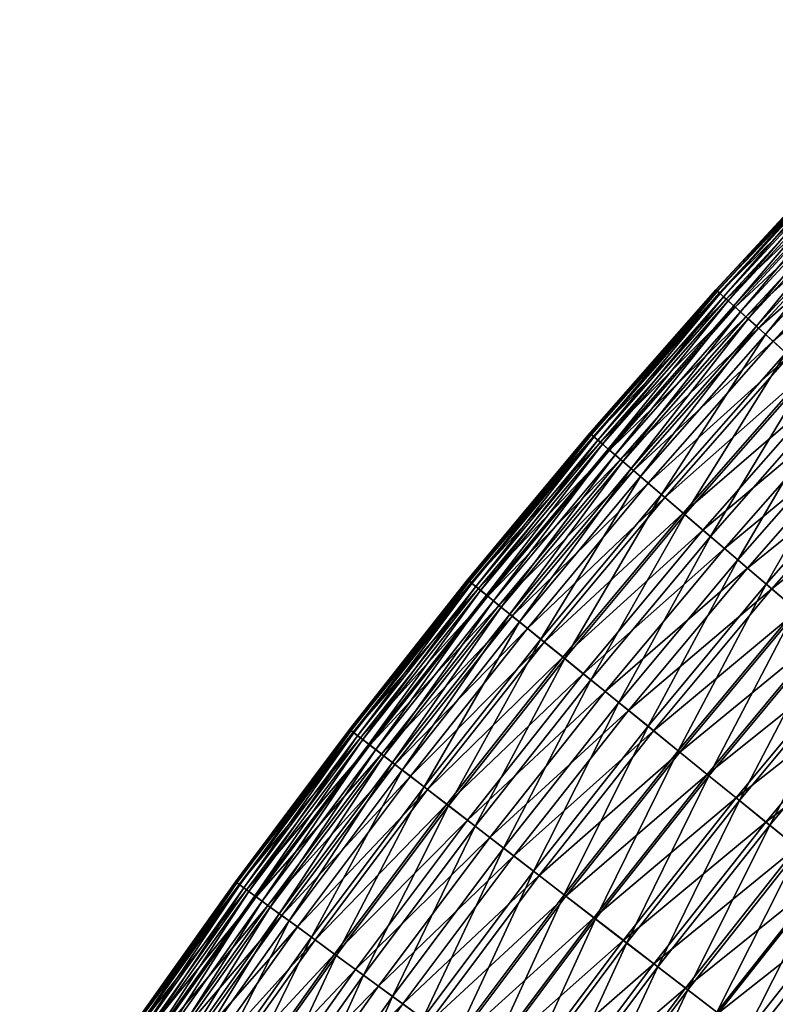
# Model space of a CAD drawing. Header units: millimetres. Extents: x -15866 to -14609, y -408 to 259.
# Tile 256 of 256: x -15775 to -15756, y 152 to 177. Entities that reach past the tile are written whole.
import ezdxf

# ---------------------------------------------------------------- set-up
doc = ezdxf.new("R2010")
doc.units = ezdxf.units.MM
doc.header["$MEASUREMENT"] = 0
doc.layers.add('Predefinito', color=7, linetype='Continuous', true_color=0x000000)

msp = doc.modelspace()

# ---------------------------------------------------------------- meshes
at = {"layer": 'Predefinito'}
mesh = msp.add_polyface(dxfattribs=at)
corners = [(-15753.983, 173.361, 549.549), (-15750.334, 176.575, 548.393), (-15753.715, 173.106, 548.393), (-15754.203, 173.57, 550.753), (-15750.596, 176.837, 549.549), (-15754.372, 173.731, 552.005), (-15750.81, 177.052, 550.753), (-15754.152, 173.523, 555.78), (-15750.874, 177.117, 555.351), (-15754.269, 173.632, 555.351), (-15754.012, 173.388, 556.174), (-15750.762, 177.004, 555.78), (-15753.848, 173.233, 556.535), (-15750.625, 176.865, 556.174), (-15753.662, 173.055, 556.862), (-15750.464, 176.705, 556.535), (-15753.848, 173.233, 556.535), (-15754.415, 167.218, 542.393), (-15750.63, 170.179, 541.54), (-15753.845, 166.705, 541.54), (-15754.949, 167.701, 543.287), (-15751.189, 170.708, 542.393), (-15755.446, 168.146, 544.222), (-15751.711, 171.202, 543.287), (-15754.949, 167.701, 543.287), (-15755.901, 168.555, 545.199), (-15752.638, 172.083, 545.199), (-15752.194, 171.663, 544.222), (-15756.312, 168.93, 546.219), (-15753.04, 172.467, 546.219), (-15756.68, 169.262, 547.283), (-15753.4, 172.806, 547.283), (-15757.004, 169.552, 548.393), (-15757.278, 169.798, 549.549), (-15757.504, 170.001, 550.753), (-15757.678, 170.158, 552.005), (-15757.738, 170.214, 552.659), (-15754.433, 173.786, 552.659), (-15757.765, 170.238, 553.274), (-15754.459, 173.814, 553.274), (-15757.761, 170.236, 553.849), (-15754.455, 173.809, 553.849), (-15757.728, 170.204, 554.387), (-15754.421, 173.776, 554.387), (-15757.663, 170.146, 554.887), (-15754.358, 173.718, 554.887), (-15757.57, 170.063, 555.351), (-15757.452, 169.957, 555.78), (-15757.309, 169.826, 556.174), (-15757.14, 169.675, 556.535), (-15756.949, 169.502, 556.862), (-15753.848, 173.233, 556.535), (-15756.737, 169.311, 557.157), (-15753.456, 172.86, 557.157), (-15756.504, 169.103, 557.422), (-15753.229, 172.645, 557.422), (-15755.986, 168.636, 557.86), (-15752.723, 172.163, 557.86), (-15755.402, 168.109, 558.183), (-15752.152, 171.622, 558.183), (-15754.766, 167.534, 558.398), (-15754.085, 166.921, 558.511), (-15751.531, 171.031, 558.398), (-15753.373, 166.278, 558.531), (-15750.866, 170.401, 558.511)]
mesh.append_faces([[corners[k] for k in face] for face in [(0, 1, 2, 2), (3, 4, 0, 0), (5, 6, 3, 3), (7, 8, 9, 9), (10, 11, 7, 7), (12, 13, 10, 10), (14, 15, 16, 16), (17, 18, 19, 19), (20, 21, 17, 17), (22, 23, 24, 24), (25, 26, 27, 27), (25, 27, 22, 22), (28, 29, 26, 26), (28, 26, 25, 25), (30, 31, 29, 29), (30, 29, 28, 28), (32, 2, 31, 31), (32, 31, 30, 30), (33, 0, 2, 2), (34, 3, 0, 0), (35, 5, 3, 3), (36, 37, 5, 5), (38, 39, 37, 37), (40, 41, 39, 39), (42, 43, 41, 41), (44, 45, 43, 43), (46, 9, 45, 45), (47, 7, 9, 9), (48, 10, 7, 7), (49, 12, 10, 10), (50, 14, 51, 51), (52, 53, 14, 14), (54, 55, 53, 53), (54, 53, 52, 52), (56, 57, 55, 55), (56, 55, 54, 54), (58, 59, 57, 57), (58, 57, 56, 56), (60, 59, 58, 58), (61, 62, 60, 60), (63, 64, 61, 61)]])
mesh = msp.add_polyface(dxfattribs=at)
corners = [(-15757.278, 169.798, 549.549), (-15753.715, 173.106, 548.393), (-15757.004, 169.552, 548.393), (-15757.504, 170.001, 550.753), (-15753.983, 173.361, 549.549), (-15757.678, 170.158, 552.005), (-15754.203, 173.57, 550.753), (-15757.738, 170.214, 552.659), (-15754.372, 173.731, 552.005), (-15757.765, 170.238, 553.274), (-15754.433, 173.786, 552.659), (-15757.761, 170.236, 553.849), (-15754.459, 173.814, 553.274), (-15757.728, 170.204, 554.387), (-15754.455, 173.809, 553.849), (-15757.663, 170.146, 554.887), (-15754.421, 173.776, 554.387), (-15757.57, 170.063, 555.351), (-15754.358, 173.718, 554.887), (-15757.452, 169.957, 555.78), (-15754.269, 173.632, 555.351), (-15757.309, 169.826, 556.174), (-15754.152, 173.523, 555.78), (-15757.14, 169.675, 556.535), (-15754.012, 173.388, 556.174), (-15756.949, 169.502, 556.862), (-15753.848, 173.233, 556.535), (-15757.14, 169.675, 556.535), (-15756.737, 169.311, 557.157), (-15753.662, 173.055, 556.862), (-15759.068, 164.95, 545.199), (-15755.901, 168.555, 545.199), (-15755.446, 168.146, 544.222), (-15759.49, 165.311, 546.219), (-15756.312, 168.93, 546.219), (-15759.867, 165.633, 547.283), (-15756.68, 169.262, 547.283), (-15760.197, 165.915, 548.393), (-15760.477, 166.157, 549.549), (-15760.707, 166.356, 550.753), (-15760.886, 166.506, 552.005), (-15760.949, 166.559, 552.659), (-15760.977, 166.584, 553.274), (-15760.973, 166.58, 553.849), (-15760.938, 166.55, 554.387), (-15760.871, 166.494, 554.887), (-15760.778, 166.411, 555.351), (-15760.655, 166.309, 555.78), (-15760.51, 166.183, 556.174), (-15760.337, 166.036, 556.535), (-15760.142, 165.869, 556.862), (-15757.14, 169.675, 556.535), (-15759.924, 165.684, 557.157), (-15759.687, 165.481, 557.422), (-15756.504, 169.103, 557.422), (-15759.156, 165.026, 557.86), (-15755.986, 168.636, 557.86), (-15758.559, 164.516, 558.183), (-15755.402, 168.109, 558.183)]
mesh.append_faces([[corners[k] for k in face] for face in [(0, 1, 2, 2), (3, 4, 0, 0), (5, 6, 3, 3), (7, 8, 5, 5), (9, 10, 7, 7), (11, 12, 9, 9), (13, 14, 11, 11), (15, 16, 13, 13), (17, 18, 15, 15), (19, 20, 17, 17), (21, 22, 19, 19), (23, 24, 21, 21), (25, 26, 27, 27), (28, 29, 25, 25), (30, 31, 32, 32), (33, 34, 31, 31), (35, 36, 34, 34), (37, 2, 36, 36), (38, 0, 2, 2), (39, 3, 0, 0), (40, 5, 3, 3), (41, 7, 5, 5), (41, 5, 40, 40), (42, 9, 7, 7), (42, 7, 41, 41), (43, 11, 9, 9), (43, 9, 42, 42), (44, 13, 11, 11), (44, 11, 43, 43), (45, 15, 13, 13), (45, 13, 44, 44), (46, 17, 15, 15), (46, 15, 45, 45), (47, 19, 17, 17), (48, 21, 19, 19), (49, 23, 21, 21), (50, 25, 51, 51), (52, 28, 25, 25), (53, 54, 28, 28), (55, 56, 54, 54), (57, 58, 56, 56)]])
mesh = msp.add_polyface(dxfattribs=at)
corners = [(-15760.477, 166.157, 549.549), (-15757.004, 169.552, 548.393), (-15760.197, 165.915, 548.393), (-15760.707, 166.356, 550.753), (-15757.278, 169.798, 549.549), (-15760.886, 166.506, 552.005), (-15757.504, 170.001, 550.753), (-15760.655, 166.309, 555.78), (-15757.57, 170.063, 555.351), (-15760.778, 166.411, 555.351), (-15760.51, 166.183, 556.174), (-15757.452, 169.957, 555.78), (-15760.337, 166.036, 556.535), (-15757.309, 169.826, 556.174), (-15760.142, 165.869, 556.862), (-15757.14, 169.675, 556.535), (-15760.337, 166.036, 556.535), (-15759.924, 165.684, 557.157), (-15756.949, 169.502, 556.862), (-15762.139, 161.267, 545.199), (-15759.068, 164.95, 545.199), (-15758.602, 164.553, 544.222), (-15762.57, 161.615, 546.219), (-15759.49, 165.311, 546.219), (-15762.955, 161.929, 547.283), (-15759.867, 165.633, 547.283), (-15763.293, 162.202, 548.393), (-15763.58, 162.435, 549.549), (-15763.816, 162.628, 550.753), (-15763.997, 162.774, 552.005), (-15764.062, 162.827, 552.659), (-15760.949, 166.559, 552.659), (-15764.09, 162.849, 553.274), (-15760.977, 166.584, 553.274), (-15764.084, 162.847, 553.849), (-15760.973, 166.58, 553.849), (-15764.047, 162.817, 554.387), (-15760.938, 166.55, 554.387), (-15763.982, 162.762, 554.887), (-15760.871, 166.494, 554.887), (-15763.885, 162.685, 555.351), (-15763.761, 162.583, 555.78), (-15763.611, 162.463, 556.174), (-15763.435, 162.318, 556.535), (-15763.236, 162.154, 556.862), (-15760.337, 166.036, 556.535), (-15760.337, 166.036, 556.535), (-15763.435, 162.318, 556.535), (-15763.014, 161.978, 557.157), (-15762.771, 161.78, 557.422), (-15759.687, 165.481, 557.422), (-15762.229, 161.339, 557.86), (-15759.156, 165.026, 557.86), (-15761.619, 160.845, 558.183), (-15758.559, 164.516, 558.183)]
mesh.append_faces([[corners[k] for k in face] for face in [(0, 1, 2, 2), (3, 4, 0, 0), (5, 6, 3, 3), (7, 8, 9, 9), (10, 11, 7, 7), (12, 13, 10, 10), (14, 15, 16, 16), (17, 18, 14, 14), (19, 20, 21, 21), (22, 23, 20, 20), (24, 25, 23, 23), (26, 2, 25, 25), (27, 0, 2, 2), (28, 3, 0, 0), (28, 0, 27, 27), (29, 5, 3, 3), (29, 3, 28, 28), (30, 31, 5, 5), (30, 5, 29, 29), (32, 33, 31, 31), (32, 31, 30, 30), (34, 35, 33, 33), (34, 33, 32, 32), (36, 37, 35, 35), (36, 35, 34, 34), (38, 39, 37, 37), (38, 37, 36, 36), (40, 9, 39, 39), (40, 39, 38, 38), (41, 7, 9, 9), (41, 9, 40, 40), (42, 10, 7, 7), (42, 7, 41, 41), (43, 12, 10, 10), (43, 10, 42, 42), (44, 14, 45, 45), (44, 46, 47, 47), (48, 17, 14, 14), (49, 50, 17, 17), (51, 52, 50, 50), (53, 54, 52, 52)]])
mesh = msp.add_polyface(dxfattribs=at)
corners = [(-15753.845, 166.705, 541.54), (-15750.04, 169.617, 540.725), (-15753.238, 166.158, 540.725), (-15752.638, 165.616, 558.462), (-15750.17, 169.74, 558.531), (-15753.373, 166.278, 558.531), (-15755.006, 161.474, 539.208), (-15751.929, 164.976, 539.208), (-15751.227, 164.346, 538.503), (-15754.288, 160.86, 538.503), (-15755.69, 162.061, 539.948), (-15752.599, 165.582, 539.948), (-15756.345, 162.62, 540.725), (-15756.966, 163.15, 541.54), (-15757.55, 163.651, 542.393), (-15754.415, 167.218, 542.393), (-15758.097, 164.118, 543.287), (-15754.949, 167.701, 543.287), (-15758.602, 164.553, 544.222), (-15755.446, 168.146, 544.222), (-15754.949, 167.701, 543.287), (-15754.949, 167.701, 543.287), (-15758.097, 164.118, 543.287), (-15759.068, 164.95, 545.199), (-15759.49, 165.311, 546.219), (-15755.901, 168.555, 545.199), (-15759.867, 165.633, 547.283), (-15756.312, 168.93, 546.219), (-15760.197, 165.915, 548.393), (-15756.68, 169.262, 547.283), (-15759.687, 165.481, 557.422), (-15756.737, 169.311, 557.157), (-15759.924, 165.684, 557.157), (-15759.156, 165.026, 557.86), (-15756.504, 169.103, 557.422), (-15758.559, 164.516, 558.183), (-15755.986, 168.636, 557.86), (-15757.908, 163.958, 558.398), (-15754.766, 167.534, 558.398), (-15755.402, 168.109, 558.183), (-15757.212, 163.361, 558.511), (-15754.085, 166.921, 558.511), (-15756.484, 162.738, 558.531), (-15755.73, 162.095, 558.462), (-15754.969, 161.441, 558.312), (-15751.891, 164.944, 558.312), (-15754.204, 160.788, 558.087), (-15759.992, 159.523, 541.54), (-15760.588, 160.006, 542.393), (-15761.145, 160.46, 543.287), (-15761.664, 160.879, 544.222), (-15758.097, 164.118, 543.287), (-15760.952, 160.304, 558.398), (-15760.242, 159.728, 558.511), (-15759.496, 159.122, 558.531)]
mesh.append_faces([[corners[k] for k in face] for face in [(0, 1, 2, 2), (3, 4, 5, 5), (6, 7, 8, 8), (6, 8, 9, 9), (10, 11, 7, 7), (10, 7, 6, 6), (12, 2, 11, 11), (12, 11, 10, 10), (13, 0, 2, 2), (13, 2, 12, 12), (14, 15, 0, 0), (14, 0, 13, 13), (16, 17, 15, 15), (16, 15, 14, 14), (18, 19, 20, 20), (18, 21, 22, 22), (23, 19, 18, 18), (24, 25, 23, 23), (26, 27, 24, 24), (28, 29, 26, 26), (30, 31, 32, 32), (33, 34, 30, 30), (35, 36, 33, 33), (37, 38, 39, 39), (37, 39, 35, 35), (40, 41, 38, 38), (40, 38, 37, 37), (42, 5, 41, 41), (42, 41, 40, 40), (43, 3, 5, 5), (43, 5, 42, 42), (44, 45, 3, 3), (44, 3, 43, 43), (46, 45, 44, 44), (47, 13, 12, 12), (48, 14, 13, 13), (49, 16, 14, 14), (50, 18, 51, 51), (52, 37, 35, 35), (53, 40, 37, 37), (54, 42, 40, 40)]])
mesh = msp.add_polyface(dxfattribs=at)
corners = [(-15760.588, 160.006, 542.393), (-15756.966, 163.15, 541.54), (-15759.992, 159.523, 541.54), (-15761.145, 160.46, 543.287), (-15757.55, 163.651, 542.393), (-15761.664, 160.879, 544.222), (-15758.097, 164.118, 543.287), (-15761.145, 160.46, 543.287), (-15762.139, 161.267, 545.199), (-15758.602, 164.553, 544.222), (-15762.57, 161.615, 546.219), (-15759.068, 164.95, 545.199), (-15762.955, 161.929, 547.283), (-15759.49, 165.311, 546.219), (-15763.293, 162.202, 548.393), (-15759.867, 165.633, 547.283), (-15763.58, 162.435, 549.549), (-15760.197, 165.915, 548.393), (-15763.014, 161.978, 557.157), (-15760.142, 165.869, 556.862), (-15763.236, 162.154, 556.862), (-15762.771, 161.78, 557.422), (-15759.924, 165.684, 557.157), (-15762.229, 161.339, 557.86), (-15759.687, 165.481, 557.422), (-15761.619, 160.845, 558.183), (-15759.156, 165.026, 557.86), (-15760.952, 160.304, 558.398), (-15758.559, 164.516, 558.183), (-15760.242, 159.728, 558.511), (-15757.908, 163.958, 558.398), (-15759.496, 159.122, 558.531), (-15757.212, 163.361, 558.511), (-15765.11, 157.509, 545.199), (-15765.55, 157.85, 546.219), (-15765.942, 158.152, 547.283), (-15766.286, 158.415, 548.393), (-15766.58, 158.641, 549.549), (-15766.819, 158.826, 550.753), (-15763.816, 162.628, 550.753), (-15767.004, 158.969, 552.005), (-15763.997, 162.774, 552.005), (-15767.07, 159.019, 552.659), (-15764.062, 162.827, 552.659), (-15767.1, 159.042, 553.274), (-15764.09, 162.849, 553.274), (-15767.095, 159.039, 553.849), (-15764.084, 162.847, 553.849), (-15767.059, 159.011, 554.387), (-15764.047, 162.817, 554.387), (-15766.991, 158.957, 554.887), (-15763.982, 162.762, 554.887), (-15766.893, 158.882, 555.351), (-15763.885, 162.685, 555.351), (-15766.764, 158.785, 555.78), (-15763.761, 162.583, 555.78), (-15766.611, 158.666, 556.174), (-15763.611, 162.463, 556.174), (-15766.432, 158.527, 556.535), (-15763.435, 162.318, 556.535), (-15766.229, 158.37, 556.862), (-15763.236, 162.154, 556.862), (-15763.435, 162.318, 556.535), (-15766.003, 158.198, 557.157), (-15765.756, 158.007, 557.422), (-15765.201, 157.581, 557.86), (-15764.58, 157.1, 558.183)]
mesh.append_faces([[corners[k] for k in face] for face in [(0, 1, 2, 2), (3, 4, 0, 0), (5, 6, 7, 7), (8, 9, 5, 5), (10, 11, 8, 8), (12, 13, 10, 10), (14, 15, 12, 12), (16, 17, 14, 14), (18, 19, 20, 20), (21, 22, 18, 18), (23, 24, 21, 21), (25, 26, 23, 23), (27, 28, 25, 25), (29, 30, 27, 27), (31, 32, 29, 29), (33, 8, 5, 5), (34, 10, 8, 8), (35, 12, 10, 10), (36, 14, 12, 12), (37, 16, 14, 14), (38, 39, 16, 16), (40, 41, 39, 39), (42, 43, 41, 41), (42, 41, 40, 40), (44, 45, 43, 43), (44, 43, 42, 42), (46, 47, 45, 45), (46, 45, 44, 44), (48, 49, 47, 47), (48, 47, 46, 46), (50, 51, 49, 49), (50, 49, 48, 48), (52, 53, 51, 51), (54, 55, 53, 53), (56, 57, 55, 55), (58, 59, 57, 57), (60, 61, 62, 62), (63, 18, 20, 20), (64, 21, 18, 18), (65, 23, 21, 21), (66, 25, 23, 23)]])
mesh = msp.add_polyface(dxfattribs=at)
corners = [(-15754.288, 160.86, 538.503), (-15750.499, 163.688, 537.833), (-15753.542, 160.223, 537.833), (-15753.45, 160.142, 557.795), (-15751.144, 164.27, 558.087), (-15754.204, 160.788, 558.087), (-15752.716, 159.515, 557.442), (-15750.407, 163.605, 557.795), (-15754.89, 155.383, 536.592), (-15751.975, 158.881, 536.592), (-15751.155, 158.179, 536.02), (-15754.053, 154.703, 536.02), (-15755.704, 156.044, 537.197), (-15752.771, 159.563, 537.197), (-15756.493, 156.683, 537.833), (-15757.254, 157.301, 538.503), (-15757.987, 157.895, 539.208), (-15755.006, 161.474, 539.208), (-15758.688, 158.465, 539.948), (-15755.69, 162.061, 539.948), (-15759.357, 159.008, 540.725), (-15756.345, 162.62, 540.725), (-15759.992, 159.523, 541.54), (-15758.729, 158.498, 558.462), (-15755.73, 162.095, 558.462), (-15756.484, 162.738, 558.531), (-15759.496, 159.122, 558.531), (-15757.949, 157.864, 558.312), (-15754.969, 161.441, 558.312), (-15757.168, 157.232, 558.087), (-15756.398, 156.604, 557.795), (-15755.649, 155.997, 557.442), (-15754.925, 155.409, 557.035), (-15752.007, 158.909, 557.035), (-15754.21, 154.829, 556.58), (-15751.307, 158.311, 556.58), (-15752.706, 153.609, 555.553), (-15759.348, 153.074, 537.833), (-15760.127, 153.671, 538.503), (-15760.873, 154.248, 539.208), (-15761.588, 154.798, 539.948), (-15760.833, 154.217, 558.312), (-15760.036, 153.604, 558.087), (-15759.25, 152.998, 557.795), (-15758.484, 152.41, 557.442)]
mesh.append_faces([[corners[k] for k in face] for face in [(0, 1, 2, 2), (3, 4, 5, 5), (6, 7, 3, 3), (8, 9, 10, 10), (8, 10, 11, 11), (12, 13, 9, 9), (12, 9, 8, 8), (14, 2, 13, 13), (14, 13, 12, 12), (15, 0, 2, 2), (15, 2, 14, 14), (16, 17, 0, 0), (16, 0, 15, 15), (18, 19, 17, 17), (18, 17, 16, 16), (20, 21, 19, 19), (20, 19, 18, 18), (22, 21, 20, 20), (23, 24, 25, 25), (23, 25, 26, 26), (27, 28, 24, 24), (27, 24, 23, 23), (29, 5, 28, 28), (29, 28, 27, 27), (30, 3, 5, 5), (30, 5, 29, 29), (31, 6, 3, 3), (31, 3, 30, 30), (32, 33, 6, 6), (32, 6, 31, 31), (34, 35, 33, 33), (34, 33, 32, 32), (36, 35, 34, 34), (37, 14, 12, 12), (38, 15, 14, 14), (39, 16, 15, 15), (40, 18, 16, 16), (41, 27, 23, 23), (42, 29, 27, 27), (43, 30, 29, 29), (44, 31, 30, 30)]])
mesh = msp.add_polyface(dxfattribs=at)
corners = [(-15767.004, 158.969, 552.005), (-15763.816, 162.628, 550.753), (-15766.819, 158.826, 550.753), (-15766.893, 158.882, 555.351), (-15763.982, 162.762, 554.887), (-15766.991, 158.957, 554.887), (-15766.764, 158.785, 555.78), (-15763.885, 162.685, 555.351), (-15768.425, 154.012, 546.219), (-15765.55, 157.85, 546.219), (-15765.11, 157.509, 545.199), (-15768.826, 154.303, 547.283), (-15765.942, 158.152, 547.283), (-15769.177, 154.56, 548.393), (-15766.286, 158.415, 548.393), (-15769.476, 154.777, 549.549), (-15766.58, 158.641, 549.549), (-15769.723, 154.955, 550.753), (-15769.91, 155.094, 552.005), (-15769.977, 155.143, 552.659), (-15767.07, 159.019, 552.659), (-15770.007, 155.165, 553.274), (-15767.1, 159.042, 553.274), (-15770.002, 155.161, 553.849), (-15767.095, 159.039, 553.849), (-15769.965, 155.133, 554.387), (-15767.059, 159.011, 554.387), (-15769.894, 155.082, 554.887), (-15769.794, 155.01, 555.351), (-15769.665, 154.915, 555.78), (-15769.509, 154.801, 556.174), (-15766.611, 158.666, 556.174), (-15769.326, 154.667, 556.535), (-15766.432, 158.527, 556.535), (-15769.119, 154.516, 556.862), (-15766.229, 158.37, 556.862), (-15768.889, 154.348, 557.157), (-15766.003, 158.198, 557.157), (-15766.229, 158.37, 556.862), (-15766.229, 158.37, 556.862), (-15769.119, 154.516, 556.862), (-15768.635, 154.165, 557.422), (-15765.756, 158.007, 557.422), (-15768.071, 153.752, 557.86), (-15765.201, 157.581, 557.86)]
mesh.append_faces([[corners[k] for k in face] for face in [(0, 1, 2, 2), (3, 4, 5, 5), (6, 7, 3, 3), (8, 9, 10, 10), (11, 12, 9, 9), (11, 9, 8, 8), (13, 14, 12, 12), (13, 12, 11, 11), (15, 16, 14, 14), (15, 14, 13, 13), (17, 2, 16, 16), (17, 16, 15, 15), (18, 0, 2, 2), (18, 2, 17, 17), (19, 20, 0, 0), (19, 0, 18, 18), (21, 22, 20, 20), (21, 20, 19, 19), (23, 24, 22, 22), (23, 22, 21, 21), (25, 26, 24, 24), (25, 24, 23, 23), (27, 5, 26, 26), (27, 26, 25, 25), (28, 3, 5, 5), (28, 5, 27, 27), (29, 6, 3, 3), (29, 3, 28, 28), (30, 31, 6, 6), (30, 6, 29, 29), (32, 33, 31, 31), (32, 31, 30, 30), (34, 35, 33, 33), (34, 33, 32, 32), (36, 37, 38, 38), (36, 39, 40, 40), (41, 42, 37, 37), (41, 37, 36, 36), (43, 44, 42, 42), (43, 42, 41, 41)]])
mesh = msp.add_polyface(dxfattribs=at)
corners = [(-15761.588, 154.798, 539.948), (-15757.987, 157.895, 539.208), (-15760.873, 154.248, 539.208), (-15762.27, 155.324, 540.725), (-15759.357, 159.008, 540.725), (-15758.688, 158.465, 539.948), (-15762.918, 155.821, 541.54), (-15759.992, 159.523, 541.54), (-15763.525, 156.291, 542.393), (-15760.588, 160.006, 542.393), (-15764.096, 156.729, 543.287), (-15761.145, 160.46, 543.287), (-15764.623, 157.136, 544.222), (-15761.664, 160.879, 544.222), (-15761.145, 160.46, 543.287), (-15761.145, 160.46, 543.287), (-15764.096, 156.729, 543.287), (-15765.11, 157.509, 545.199), (-15765.55, 157.85, 546.219), (-15762.139, 161.267, 545.199), (-15765.942, 158.152, 547.283), (-15762.57, 161.615, 546.219), (-15766.286, 158.415, 548.393), (-15762.955, 161.929, 547.283), (-15766.58, 158.641, 549.549), (-15763.293, 162.202, 548.393), (-15766.819, 158.826, 550.753), (-15763.58, 162.435, 549.549), (-15766.611, 158.666, 556.174), (-15763.761, 162.583, 555.78), (-15766.764, 158.785, 555.78), (-15766.432, 158.527, 556.535), (-15763.611, 162.463, 556.174), (-15766.229, 158.37, 556.862), (-15763.435, 162.318, 556.535), (-15766.003, 158.198, 557.157), (-15763.236, 162.154, 556.862), (-15766.229, 158.37, 556.862), (-15765.756, 158.007, 557.422), (-15763.014, 161.978, 557.157), (-15765.201, 157.581, 557.86), (-15762.771, 161.78, 557.422), (-15764.58, 157.1, 558.183), (-15762.229, 161.339, 557.86), (-15763.899, 156.579, 558.398), (-15760.952, 160.304, 558.398), (-15761.619, 160.845, 558.183), (-15763.174, 156.019, 558.511), (-15760.242, 159.728, 558.511), (-15762.414, 155.433, 558.531), (-15759.496, 159.122, 558.531), (-15761.63, 154.831, 558.462), (-15758.729, 158.498, 558.462), (-15760.833, 154.217, 558.312), (-15760.036, 153.604, 558.087), (-15757.949, 157.864, 558.312), (-15766.363, 152.506, 542.393), (-15766.943, 152.93, 543.287), (-15767.483, 153.321, 544.222), (-15764.096, 156.729, 543.287), (-15767.978, 153.684, 545.199), (-15767.436, 153.288, 558.183), (-15766.743, 152.784, 558.398), (-15766.005, 152.243, 558.511)]
mesh.append_faces([[corners[k] for k in face] for face in [(0, 1, 2, 2), (3, 4, 5, 5), (3, 5, 0, 0), (6, 7, 4, 4), (6, 4, 3, 3), (8, 9, 7, 7), (8, 7, 6, 6), (10, 11, 9, 9), (10, 9, 8, 8), (12, 13, 14, 14), (12, 15, 16, 16), (17, 13, 12, 12), (18, 19, 17, 17), (20, 21, 18, 18), (22, 23, 20, 20), (24, 25, 22, 22), (26, 27, 24, 24), (28, 29, 30, 30), (31, 32, 28, 28), (33, 34, 31, 31), (35, 36, 37, 37), (38, 39, 35, 35), (40, 41, 38, 38), (42, 43, 40, 40), (44, 45, 46, 46), (44, 46, 42, 42), (47, 48, 45, 45), (47, 45, 44, 44), (49, 50, 48, 48), (49, 48, 47, 47), (51, 52, 50, 50), (51, 50, 49, 49), (53, 52, 51, 51), (54, 55, 53, 53), (56, 8, 6, 6), (57, 10, 8, 8), (58, 12, 59, 59), (60, 17, 12, 12), (61, 42, 40, 40), (62, 44, 42, 42), (63, 47, 44, 44)]])
mesh = msp.add_polyface(dxfattribs=at)
corners = [(-15762.897, 149.976, 538.503), (-15759.348, 153.074, 537.833), (-15762.104, 149.397, 537.833), (-15763.657, 150.533, 539.208), (-15760.127, 153.671, 538.503), (-15764.388, 151.064, 539.948), (-15761.588, 154.798, 539.948), (-15760.873, 154.248, 539.208), (-15765.083, 151.571, 540.725), (-15762.27, 155.324, 540.725), (-15765.742, 152.052, 541.54), (-15762.918, 155.821, 541.54), (-15766.363, 152.506, 542.393), (-15766.943, 152.93, 543.287), (-15763.525, 156.291, 542.393), (-15767.483, 153.321, 544.222), (-15764.096, 156.729, 543.287), (-15766.943, 152.93, 543.287), (-15767.978, 153.684, 545.199), (-15764.623, 157.136, 544.222), (-15768.425, 154.012, 546.219), (-15765.11, 157.509, 545.199), (-15767.436, 153.288, 558.183), (-15765.201, 157.581, 557.86), (-15768.071, 153.752, 557.86), (-15766.743, 152.784, 558.398), (-15764.58, 157.1, 558.183), (-15766.005, 152.243, 558.511), (-15763.899, 156.579, 558.398), (-15765.229, 151.678, 558.531), (-15762.414, 155.433, 558.531), (-15763.174, 156.019, 558.511), (-15764.431, 151.095, 558.462), (-15761.63, 154.831, 558.462), (-15763.619, 150.502, 558.312), (-15760.833, 154.217, 558.312), (-15762.805, 149.91, 558.087), (-15762.003, 149.324, 557.795), (-15760.036, 153.604, 558.087), (-15765.566, 146.216, 538.503), (-15766.341, 146.753, 539.208), (-15767.084, 147.267, 539.948), (-15767.792, 147.756, 540.725), (-15768.463, 148.22, 541.54), (-15769.097, 148.657, 542.393), (-15769.688, 149.065, 543.287), (-15766.943, 152.93, 543.287), (-15766.363, 152.506, 542.393), (-15770.236, 149.446, 544.222), (-15766.943, 152.93, 543.287), (-15769.484, 148.924, 558.398), (-15768.731, 148.405, 558.511), (-15767.941, 147.859, 558.531), (-15767.127, 147.297, 558.462), (-15766.302, 146.725, 558.312), (-15765.472, 146.153, 558.087)]
mesh.append_faces([[corners[k] for k in face] for face in [(0, 1, 2, 2), (3, 4, 0, 0), (5, 6, 7, 7), (5, 7, 3, 3), (8, 9, 6, 6), (8, 6, 5, 5), (10, 11, 9, 9), (10, 9, 8, 8), (12, 11, 10, 10), (13, 14, 12, 12), (15, 16, 17, 17), (18, 19, 15, 15), (20, 21, 18, 18), (22, 23, 24, 24), (25, 26, 22, 22), (27, 28, 25, 25), (29, 30, 31, 31), (29, 31, 27, 27), (32, 33, 30, 30), (32, 30, 29, 29), (34, 35, 33, 33), (34, 33, 32, 32), (36, 35, 34, 34), (37, 38, 36, 36), (39, 0, 2, 2), (40, 3, 0, 0), (41, 5, 3, 3), (42, 8, 5, 5), (43, 10, 8, 8), (43, 8, 42, 42), (44, 12, 10, 10), (44, 10, 43, 43), (45, 46, 47, 47), (48, 15, 49, 49), (50, 25, 22, 22), (51, 27, 25, 25), (52, 29, 27, 27), (52, 27, 51, 51), (53, 32, 29, 29), (54, 34, 32, 32), (55, 36, 34, 34)]])
mesh = msp.add_polyface(dxfattribs=at)
corners = [(-15754.053, 154.703, 536.02), (-15749.452, 156.723, 534.963), (-15752.313, 153.289, 534.963), (-15750.946, 152.18, 554.414), (-15749.835, 157.051, 555.553), (-15752.706, 153.609, 555.553), (-15755.082, 149.79, 534.963), (-15750.504, 151.821, 534.019), (-15753.234, 148.366, 534.019), (-15756.858, 151.157, 536.02), (-15757.712, 151.813, 536.592), (-15754.89, 155.383, 536.592), (-15758.542, 152.455, 537.197), (-15755.704, 156.044, 537.197), (-15759.348, 153.074, 537.833), (-15760.127, 153.671, 538.503), (-15756.493, 156.683, 537.833), (-15760.873, 154.248, 539.208), (-15757.254, 157.301, 538.503), (-15759.25, 152.998, 557.795), (-15757.168, 157.232, 558.087), (-15760.036, 153.604, 558.087), (-15758.484, 152.41, 557.442), (-15756.398, 156.604, 557.795), (-15757.746, 151.841, 557.035), (-15754.925, 155.409, 557.035), (-15755.649, 155.997, 557.442), (-15757.016, 151.279, 556.58), (-15754.21, 154.829, 556.58), (-15755.482, 150.098, 555.553), (-15753.686, 148.716, 554.414), (-15752.628, 147.901, 553.82), (-15749.91, 151.339, 553.82), (-15759.564, 147.544, 536.02), (-15760.435, 148.18, 536.592), (-15761.283, 148.801, 537.197), (-15762.104, 149.397, 537.833), (-15762.897, 149.976, 538.503), (-15763.657, 150.533, 539.208), (-15762.805, 149.91, 558.087), (-15760.833, 154.217, 558.312), (-15762.003, 149.324, 557.795), (-15761.224, 148.754, 557.442), (-15760.47, 148.206, 557.035), (-15759.727, 147.662, 556.58), (-15758.164, 146.523, 555.553)]
mesh.append_faces([[corners[k] for k in face] for face in [(0, 1, 2, 2), (3, 4, 5, 5), (6, 2, 7, 7), (6, 7, 8, 8), (9, 0, 2, 2), (9, 2, 6, 6), (10, 11, 0, 0), (10, 0, 9, 9), (12, 13, 11, 11), (12, 11, 10, 10), (14, 13, 12, 12), (15, 16, 14, 14), (17, 18, 15, 15), (19, 20, 21, 21), (22, 23, 19, 19), (24, 25, 26, 26), (24, 26, 22, 22), (27, 28, 25, 25), (27, 25, 24, 24), (29, 5, 28, 28), (29, 28, 27, 27), (30, 3, 5, 5), (30, 5, 29, 29), (31, 32, 3, 3), (31, 3, 30, 30), (33, 9, 6, 6), (34, 10, 9, 9), (35, 12, 10, 10), (35, 10, 34, 34), (36, 14, 12, 12), (36, 12, 35, 35), (37, 15, 14, 14), (38, 17, 15, 15), (39, 21, 40, 40), (41, 19, 21, 21), (42, 22, 19, 19), (42, 19, 41, 41), (43, 24, 22, 22), (43, 22, 42, 42), (44, 27, 24, 24), (45, 29, 27, 27)]])
mesh = msp.add_polyface(dxfattribs=at)
corners = [(-15770.739, 149.793, 545.199), (-15767.978, 153.684, 545.199), (-15767.483, 153.321, 544.222), (-15771.197, 150.109, 546.219), (-15768.425, 154.012, 546.219), (-15771.606, 150.391, 547.283), (-15768.826, 154.303, 547.283), (-15771.962, 150.638, 548.393), (-15769.177, 154.56, 548.393), (-15772.267, 150.847, 549.549), (-15769.476, 154.777, 549.549), (-15772.517, 151.021, 550.753), (-15769.723, 154.955, 550.753), (-15772.709, 151.152, 552.005), (-15769.91, 155.094, 552.005), (-15772.776, 151.2, 552.659), (-15769.977, 155.143, 552.659), (-15772.808, 151.221, 553.274), (-15770.007, 155.165, 553.274), (-15772.802, 151.218, 553.849), (-15770.002, 155.161, 553.849), (-15772.763, 151.193, 554.387), (-15769.965, 155.133, 554.387), (-15772.692, 151.143, 554.887), (-15769.894, 155.082, 554.887), (-15772.591, 151.072, 555.351), (-15769.794, 155.01, 555.351), (-15772.459, 150.981, 555.78), (-15769.665, 154.915, 555.78), (-15772.3, 150.87, 556.174), (-15769.509, 154.801, 556.174), (-15772.114, 150.742, 556.535), (-15769.326, 154.667, 556.535), (-15771.903, 150.597, 556.862), (-15769.119, 154.516, 556.862), (-15771.668, 150.432, 557.157), (-15768.889, 154.348, 557.157), (-15769.119, 154.516, 556.862), (-15769.119, 154.516, 556.862), (-15771.903, 150.597, 556.862), (-15771.41, 150.257, 557.422), (-15768.635, 154.165, 557.422), (-15770.836, 149.858, 557.86), (-15768.071, 153.752, 557.86), (-15770.189, 149.413, 558.183), (-15767.436, 153.288, 558.183)]
mesh.append_faces([[corners[k] for k in face] for face in [(0, 1, 2, 2), (3, 4, 1, 1), (3, 1, 0, 0), (5, 6, 4, 4), (5, 4, 3, 3), (7, 8, 6, 6), (7, 6, 5, 5), (9, 10, 8, 8), (9, 8, 7, 7), (11, 12, 10, 10), (11, 10, 9, 9), (13, 14, 12, 12), (13, 12, 11, 11), (15, 16, 14, 14), (15, 14, 13, 13), (17, 18, 16, 16), (17, 16, 15, 15), (19, 20, 18, 18), (19, 18, 17, 17), (21, 22, 20, 20), (21, 20, 19, 19), (23, 24, 22, 22), (23, 22, 21, 21), (25, 26, 24, 24), (25, 24, 23, 23), (27, 28, 26, 26), (27, 26, 25, 25), (29, 30, 28, 28), (29, 28, 27, 27), (31, 32, 30, 30), (31, 30, 29, 29), (33, 34, 32, 32), (33, 32, 31, 31), (35, 36, 37, 37), (35, 38, 39, 39), (40, 41, 36, 36), (40, 36, 35, 35), (42, 43, 41, 41), (42, 41, 40, 40), (44, 45, 43, 43), (44, 43, 42, 42)]])
mesh = msp.add_polyface(dxfattribs=at)
corners = [(-15769.688, 149.065, 543.287), (-15766.363, 152.506, 542.393), (-15769.097, 148.657, 542.393), (-15770.236, 149.446, 544.222), (-15766.943, 152.93, 543.287), (-15770.739, 149.793, 545.199), (-15767.483, 153.321, 544.222), (-15769.484, 148.924, 558.398), (-15767.436, 153.288, 558.183), (-15770.189, 149.413, 558.183), (-15768.731, 148.405, 558.511), (-15766.743, 152.784, 558.398), (-15772.326, 145.143, 543.287), (-15769.097, 148.657, 542.393), (-15772.883, 145.507, 544.222), (-15773.396, 145.842, 545.199), (-15773.86, 146.147, 546.219), (-15771.197, 150.109, 546.219), (-15774.276, 146.418, 547.283), (-15771.606, 150.391, 547.283), (-15774.639, 146.656, 548.393), (-15771.962, 150.638, 548.393), (-15774.951, 146.857, 549.549), (-15772.267, 150.847, 549.549), (-15775.203, 147.022, 550.753), (-15772.517, 151.021, 550.753), (-15775.399, 147.152, 552.005), (-15772.709, 151.152, 552.005), (-15775.468, 147.197, 552.659), (-15772.776, 151.2, 552.659), (-15775.5, 147.216, 553.274), (-15772.808, 151.221, 553.274), (-15775.494, 147.214, 553.849), (-15772.802, 151.218, 553.849), (-15775.456, 147.188, 554.387), (-15772.763, 151.193, 554.387), (-15775.382, 147.142, 554.887), (-15772.692, 151.143, 554.887), (-15775.28, 147.073, 555.351), (-15772.591, 151.072, 555.351), (-15775.144, 146.985, 555.78), (-15772.459, 150.981, 555.78), (-15774.983, 146.879, 556.174), (-15772.3, 150.87, 556.174), (-15774.793, 146.757, 556.535), (-15772.114, 150.742, 556.535), (-15774.58, 146.616, 556.862), (-15771.903, 150.597, 556.862), (-15774.339, 146.459, 557.157), (-15771.668, 150.432, 557.157), (-15771.903, 150.597, 556.862), (-15774.079, 146.287, 557.422), (-15771.41, 150.257, 557.422), (-15773.494, 145.905, 557.86), (-15770.836, 149.858, 557.86), (-15772.835, 145.475, 558.183), (-15772.119, 145.007, 558.398)]
mesh.append_faces([[corners[k] for k in face] for face in [(0, 1, 2, 2), (3, 4, 0, 0), (5, 6, 3, 3), (7, 8, 9, 9), (10, 11, 7, 7), (12, 0, 13, 13), (14, 3, 0, 0), (15, 5, 3, 3), (16, 17, 5, 5), (18, 19, 17, 17), (20, 21, 19, 19), (22, 23, 21, 21), (24, 25, 23, 23), (24, 23, 22, 22), (26, 27, 25, 25), (26, 25, 24, 24), (28, 29, 27, 27), (28, 27, 26, 26), (30, 31, 29, 29), (30, 29, 28, 28), (32, 33, 31, 31), (32, 31, 30, 30), (34, 35, 33, 33), (34, 33, 32, 32), (36, 37, 35, 35), (36, 35, 34, 34), (38, 39, 37, 37), (38, 37, 36, 36), (40, 41, 39, 39), (40, 39, 38, 38), (42, 43, 41, 41), (42, 41, 40, 40), (44, 45, 43, 43), (44, 43, 42, 42), (46, 47, 45, 45), (46, 45, 44, 44), (48, 49, 50, 50), (51, 52, 49, 49), (53, 54, 52, 52), (55, 9, 54, 54), (56, 7, 9, 9)]])

doc.saveas('drawing.dxf')
